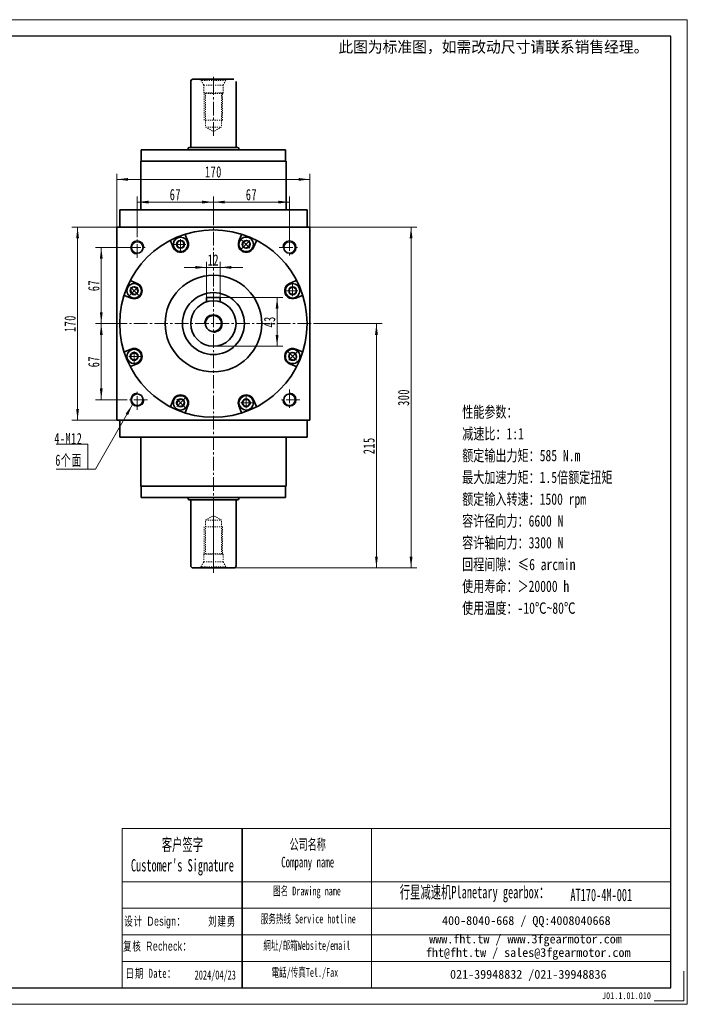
# Model space of a CAD drawing. Header units: millimetres. Extents: x 1627 to 2859, y 1420 to 2286.
# Tile 3 of 3: x 2271 to 2859, y 1420 to 2286. Entities that reach past the tile are written whole.
import ezdxf

# ---------------------------------------------------------------- set-up
doc = ezdxf.new("R2010")
doc.units = ezdxf.units.MM
doc.set_wipeout_variables(frame=1)
doc.linetypes.add('点画线', pattern=[18, 12, -2, 2, -2])
doc.linetypes.add('虚线', pattern=[2, 1, -1])
doc.layers.get('0').update_dxf_attribs({"lineweight": 35})
doc.layers.add('6文字层', color=3, linetype='Continuous')
for name, color, linetype, lineweight in [('7标注层', 4, 'Continuous', 18), ('SLD-0', 7, 'Continuous', 18), ('中心线层', 1, '点画线', 18), ('图框_外框线', 7, 'Continuous', 18), ('尺寸线层', 3, 'Continuous', 18), ('粗实线层', 7, 'Continuous', 35)]:
    doc.layers.add(name, color=color, linetype=linetype, lineweight=lineweight)
doc.styles.add('SLDTEXTSTYLE4', font='txt', dxfattribs={"width": 0.611111})
doc.styles.add('标准', font='txt', dxfattribs={"width": 0.667})
doc.styles.add('样式 1', font='txt', dxfattribs={"width": 0.8})
doc.dimstyles.new('a4-1-1.5', dxfattribs={"dimtxt": 4.5, "dimasz": 4.5, "dimexe": 2.25, "dimexo": 0, "dimgap": 0.75, "dimtad": 1, "dimdec": 3, "dimdsep": 46, "dimtxsty": '标准', "dimblk": '_CAXARROW', "dimcen": 0, "dimdle": 9, "dimazin": 2, "dimtfac": 0.707107, "dimtdec": 3, "dimtix": 1, "dimtmove": 2, "dimatfit": 3, "dimfxl": 0, "dimfrac": 2, "dimtolj": 1, "dimarcsym": 0})

# ---------------------------------------------------------------- blocks, each defined once
blk = doc.blocks.new('*X26')
at = {"layer": '尺寸线层', "linetype": 'Continuous'}
for points in [[(2356.45, 2145.54), (2366.35, 2146.78), (2366.35, 2144.3)], [(2526.45, 2145.54), (2516.55, 2146.78), (2516.55, 2144.3)]]:
    blk.add_hatch(color=0, dxfattribs=at).paths.add_polyline_path(points, flags=0)
at = {"layer": '尺寸线层', "color": 0, "linetype": 'Continuous'}
for p, q in [((2356.45, 2103.63), (2356.45, 2150.49)), ((2526.45, 2103.63), (2526.45, 2150.49)), ((2356.45, 2145.54), (2526.45, 2145.54))]:
    blk.add_line(p, q, dxfattribs=at)
at = {"layer": '尺寸线层', "color": 0, "insert": (2441.45, 2152.09), "char_height": 9.9, "width": 26.3133, "attachment_point": 5, "line_spacing_factor": 1.15057, "style": '标准'}
blk.add_mtext('\\T1.1;170', dxfattribs=at)
blk = doc.blocks.new('_CAXARROW')
blk.add_hatch(color=0).paths.add_polyline_path([(0, 0), (-1, 0.125), (-1, -0.125)], flags=0)
blk = doc.blocks.new('*X27')
at = {"layer": '尺寸线层', "linetype": 'Continuous'}
for points in [[(2615.48, 2103.63), (2616.72, 2093.73), (2614.24, 2093.73)], [(2615.48, 1803.63), (2616.72, 1813.53), (2614.24, 1813.53)]]:
    blk.add_hatch(color=0, dxfattribs=at).paths.add_polyline_path(points, flags=0)
at = {"layer": '尺寸线层', "color": 0, "linetype": 'Continuous'}
for p, q in [((2526.45, 2103.63), (2620.43, 2103.63)), ((2615.48, 2103.63), (2615.48, 1803.63)), ((2459.45, 1803.63), (2620.43, 1803.63))]:
    blk.add_line(p, q, dxfattribs=at)
at = {"layer": '尺寸线层', "color": 0, "insert": (2608.94, 1953.63), "char_height": 9.9, "width": 26.0277, "attachment_point": 5, "rotation": 90, "line_spacing_factor": 1.15057, "style": '标准'}
blk.add_mtext('\\T1.1;300', dxfattribs=at)
blk = doc.blocks.new('*X28')
at = {"layer": '尺寸线层', "linetype": 'Continuous'}
for points in [[(2584.99, 2018.63), (2586.23, 2008.73), (2583.75, 2008.73)], [(2584.99, 1803.63), (2586.23, 1813.53), (2583.75, 1813.53)]]:
    blk.add_hatch(color=0, dxfattribs=at).paths.add_polyline_path(points, flags=0)
at = {"layer": '尺寸线层', "color": 0, "linetype": 'Continuous'}
for p, q in [((2529.45, 2018.63), (2589.94, 2018.63)), ((2584.99, 2018.63), (2584.99, 1803.63)), ((2459.45, 1803.63), (2589.94, 1803.63))]:
    blk.add_line(p, q, dxfattribs=at)
at = {"layer": '尺寸线层', "color": 0, "insert": (2578.44, 1911.13), "char_height": 9.9, "width": 26.0991, "attachment_point": 5, "rotation": 90, "line_spacing_factor": 1.15057, "style": '标准'}
blk.add_mtext('\\T1.1;215', dxfattribs=at)
blk = doc.blocks.new('*X29')
at = {"layer": '尺寸线层', "linetype": 'Continuous'}
for points in [[(2374.45, 2125.55), (2384.35, 2126.79), (2384.35, 2124.31)], [(2441.45, 2125.55), (2431.55, 2126.79), (2431.55, 2124.31)]]:
    blk.add_hatch(color=0, dxfattribs=at).paths.add_polyline_path(points, flags=0)
at = {"layer": '尺寸线层', "color": 0, "linetype": 'Continuous'}
for p, q in [((2374.45, 2094.63), (2374.45, 2130.5)), ((2374.45, 2125.55), (2441.45, 2125.55)), ((2441.45, 2106.63), (2441.45, 2130.5))]:
    blk.add_line(p, q, dxfattribs=at)
at = {"layer": '尺寸线层', "color": 0, "insert": (2407.95, 2132.1), "char_height": 9.9, "width": 19.8, "attachment_point": 5, "line_spacing_factor": 1.15057, "style": '标准'}
blk.add_mtext('\\T1.1;67', dxfattribs=at)
blk = doc.blocks.new('*X30')
at = {"layer": '尺寸线层', "linetype": 'Continuous'}
for points in [[(2441.45, 2125.55), (2451.35, 2126.79), (2451.35, 2124.31)], [(2508.45, 2125.55), (2498.55, 2126.79), (2498.55, 2124.31)]]:
    blk.add_hatch(color=0, dxfattribs=at).paths.add_polyline_path(points, flags=0)
at = {"layer": '尺寸线层', "color": 0, "linetype": 'Continuous'}
for p, q in [((2441.45, 2106.63), (2441.45, 2130.5)), ((2441.45, 2125.55), (2508.45, 2125.55)), ((2508.45, 2094.63), (2508.45, 2130.5))]:
    blk.add_line(p, q, dxfattribs=at)
at = {"layer": '尺寸线层', "color": 0, "insert": (2474.95, 2132.1), "char_height": 9.9, "width": 19.8, "attachment_point": 5, "line_spacing_factor": 1.15057, "style": '标准'}
blk.add_mtext('\\T1.1;67', dxfattribs=at)
blk = doc.blocks.new('*X31')
at = {"layer": '尺寸线层', "linetype": 'Continuous'}
for points in [[(2342.73, 2085.63), (2343.96, 2075.73), (2341.49, 2075.73)], [(2342.73, 2018.63), (2343.96, 2028.53), (2341.49, 2028.53)]]:
    blk.add_hatch(color=0, dxfattribs=at).paths.add_polyline_path(points, flags=0)
at = {"layer": '尺寸线层', "color": 0, "linetype": 'Continuous'}
for p, q in [((2365.45, 2085.63), (2337.78, 2085.63)), ((2342.73, 2085.63), (2342.73, 2018.63)), ((2353.45, 2018.63), (2337.78, 2018.63))]:
    blk.add_line(p, q, dxfattribs=at)
at = {"layer": '尺寸线层', "color": 0, "insert": (2336.18, 2052.13), "char_height": 9.9, "width": 19.8, "attachment_point": 5, "rotation": 90, "line_spacing_factor": 1.15057, "style": '标准'}
blk.add_mtext('\\T1.1;67', dxfattribs=at)
blk = doc.blocks.new('*X32')
at = {"layer": '尺寸线层', "linetype": 'Continuous'}
for points in [[(2342.73, 2018.63), (2343.96, 2008.73), (2341.49, 2008.73)], [(2342.73, 1951.63), (2343.96, 1961.53), (2341.49, 1961.53)]]:
    blk.add_hatch(color=0, dxfattribs=at).paths.add_polyline_path(points, flags=0)
at = {"layer": '尺寸线层', "color": 0, "linetype": 'Continuous'}
for p, q in [((2353.45, 2018.63), (2337.78, 2018.63)), ((2342.73, 2018.63), (2342.73, 1951.63)), ((2365.45, 1951.63), (2337.78, 1951.63))]:
    blk.add_line(p, q, dxfattribs=at)
at = {"layer": '尺寸线层', "color": 0, "insert": (2336.18, 1985.13), "char_height": 9.9, "width": 19.8, "attachment_point": 5, "rotation": 90, "line_spacing_factor": 1.15057, "style": '标准'}
blk.add_mtext('\\T1.1;67', dxfattribs=at)
blk = doc.blocks.new('*X33')
at = {"layer": '尺寸线层', "linetype": 'Continuous'}
for points in [[(2321.86, 2103.63), (2323.1, 2093.73), (2320.62, 2093.73)], [(2321.86, 1933.63), (2323.1, 1943.53), (2320.62, 1943.53)]]:
    blk.add_hatch(color=0, dxfattribs=at).paths.add_polyline_path(points, flags=0)
at = {"layer": '尺寸线层', "color": 0, "linetype": 'Continuous'}
for p, q in [((2356.45, 2103.63), (2316.91, 2103.63)), ((2321.86, 2103.63), (2321.86, 1933.63)), ((2356.45, 1933.63), (2316.91, 1933.63))]:
    blk.add_line(p, q, dxfattribs=at)
at = {"layer": '尺寸线层', "color": 0, "insert": (2315.31, 2018.63), "char_height": 9.9, "width": 26.3133, "attachment_point": 5, "rotation": 90, "line_spacing_factor": 1.15057, "style": '标准'}
blk.add_mtext('\\T1.1;170', dxfattribs=at)
blk = doc.blocks.new('*X34')
at = {"layer": '尺寸线层', "linetype": 'Continuous'}
for points in [[(2497.52, 2041.63), (2498.76, 2031.73), (2496.28, 2031.73)], [(2497.52, 1998.63), (2498.76, 2008.53), (2496.28, 2008.53)]]:
    blk.add_hatch(color=0, dxfattribs=at).paths.add_polyline_path(points, flags=0)
at = {"layer": '尺寸线层', "color": 0, "linetype": 'Continuous'}
for p, q in [((2447.45, 2041.63), (2502.47, 2041.63)), ((2497.52, 2041.63), (2497.52, 1998.63)), ((2441.45, 1998.63), (2502.47, 1998.63))]:
    blk.add_line(p, q, dxfattribs=at)
at = {"layer": '尺寸线层', "color": 0, "insert": (2490.97, 2020.13), "char_height": 9.9, "width": 19.8, "attachment_point": 5, "rotation": 90, "line_spacing_factor": 1.15057, "style": '标准'}
blk.add_mtext('\\T1.1;43', dxfattribs=at)
blk = doc.blocks.new('*X35')
at = {"layer": '尺寸线层', "linetype": 'Continuous'}
for points in [[(2435.45, 2068.1), (2425.55, 2066.86), (2425.55, 2069.34)], [(2447.45, 2068.1), (2457.35, 2066.86), (2457.35, 2069.34)]]:
    blk.add_hatch(color=0, dxfattribs=at).paths.add_polyline_path(points, flags=0)
at = {"layer": '尺寸线层', "color": 0, "linetype": 'Continuous'}
for p, q in [((2435.45, 2041.63), (2435.45, 2073.05)), ((2447.45, 2041.63), (2447.45, 2073.05)), ((2467.25, 2068.1), (2415.65, 2068.1))]:
    blk.add_line(p, q, dxfattribs=at)
at = {"layer": '尺寸线层', "color": 0, "insert": (2441.45, 2074.65), "char_height": 9.9, "width": 19.8, "attachment_point": 5, "line_spacing_factor": 1.15057, "style": '标准'}
blk.add_mtext('\\T1.1;12', dxfattribs=at)
blk = doc.blocks.new('*X36')
at = {"layer": '中心线层', "linetype": '点画线', "lineweight": 18}
for p, q in [((-7.37, 0), (7.37, 0)), ((0, -7.37), (0, 7.37))]:
    blk.add_line(p, q, dxfattribs=at)
at = {"layer": '粗实线层'}
for p, q in [((-3.46, 0), (-1.73, 3)), ((-3.46, 0), (-1.73, -3)), ((-1.73, 3), (1.73, 3)), ((3.46, 0), (1.73, 3)), ((3.46, 0), (1.73, 3)), ((3.46, 0), (1.73, -3)), ((-1.73, -3), (1.73, -3))]:
    blk.add_line(p, q, dxfattribs=at)
blk.add_circle((0, 0), 3.46, dxfattribs=at)
for start, end in [(0, 180), (180, 360)]:
    blk.add_arc((0, 0), 6.37, start, end, dxfattribs=at)
blk = doc.blocks.new('*X37')
at = {"layer": '尺寸线层', "linetype": 'Continuous'}
blk.add_hatch(color=0, dxfattribs=at).paths.add_polyline_path([(39.19, 56.94), (35.35, 47.73), (33.2, 48.96)], flags=0)
at = {"layer": '尺寸线层', "color": 0, "linetype": 'Continuous'}
blk.add_line((39.19, 56.94), (6.6, 0), dxfattribs=at)
at = {"layer": '尺寸线层', "color": 0}
for p, q in [((0, 22.2), (-28.12, 22.2)), ((0, 0), (0, 22.2)), ((6.6, 0), (0, 0)), ((0, 0), (-28.12, 0))]:
    blk.add_line(p, q, dxfattribs=at)
at = {"layer": '尺寸线层', "color": 0, "insert": (-4.95, 1.98), "char_height": 9.9, "width": 46.3445, "attachment_point": 9, "line_spacing_factor": 1.15057, "style": '标准'}
blk.add_mtext('\\T1.1;4-M12\\P6个面', dxfattribs=at)
blk = doc.blocks.new('m16螺纹中心孔_7')
at = {"layer": '中心线层', "linetype": '点画线', "lineweight": 18}
blk.add_line((49.71, 0), (-4.25, 0), dxfattribs=at)
at = {"layer": '粗实线层', "color": 6, "linetype": '虚线', "lineweight": 18}
for p, q in [((0, -12.65), (0, 12.65)), ((0, 12.65), (0.99, 10.93)), ((5.2, 8.5), (0.99, 10.93)), ((0.99, -10.93), (0.99, 10.93)), ((12, 8.5), (5.2, 8.5)), ((5.2, -8.5), (5.2, 8.5)), ((12.5, 8), (12, 8.5)), ((12, -8.5), (12, 8.5)), ((12, 7), (42, 7)), ((36, 8), (12.5, 8)), ((12.5, -8), (12.5, 8)), ((36, -8), (36, 8)), ((42, 7), (46.04, 0)), ((42, 7), (42, -7)), ((42, -7), (46.04, 0)), ((5.2, -8.5), (0.99, -10.93)), ((12, -8.5), (5.2, -8.5)), ((12, -7), (42, -7)), ((12.5, -8), (12, -8.5)), ((36, -8), (12.5, -8)), ((0, -12.65), (0.99, -10.93))]:
    blk.add_line(p, q, dxfattribs=at)
blk = doc.blocks.new('提示字样')
at = {"layer": '6文字层', "insert": (1.21, 11.52), "char_height": 10, "width": 317.6795, "attachment_point": 1}
blk.add_mtext('{\\C1;此图为标准图，如需改动尺寸请联系销售经理。}', dxfattribs=at)

msp = doc.modelspace()

# ---------------------------------------------------------------- linework, layer by layer
msp.add_line((2466.8277, 1574.1652), (2466.8277, 1434.088))
at = {"layer": '7标注层', "color": 0}
msp.add_line((2361.1613, 1574.1652), (2361.1613, 1434.112), dxfattribs=at)
at = {"layer": '中心线层'}
for p, q in [((2441.4493, 1799.3834), (2441.4493, 2106.6334)), ((2374.4493, 2076.6334), (2374.4493, 2094.6334)), ((2508.4493, 2094.6334), (2508.4493, 2076.6334)), ((2365.4493, 2085.6334), (2383.4493, 2085.6334)), ((2499.4493, 2085.6334), (2517.4493, 2085.6334)), ((2353.4493, 2018.6334), (2529.4493, 2018.6334)), ((2374.4493, 1942.6334), (2374.4493, 1960.6334)), ((2508.4493, 1960.6334), (2508.4493, 1942.6334)), ((2383.4493, 1951.6334), (2365.4493, 1951.6334)), ((2517.4493, 1951.6334), (2499.4493, 1951.6334))]:
    msp.add_line(p, q, dxfattribs=at)
at = {"layer": '图框_外框线'}
for p, q in [((2361.1613, 1574.1652), (2466.8277, 1574.1652)), ((2466.8277, 1574.1652), (2466.8277, 1434.112)), ((2466.8277, 1574.1652), (2844.087, 1574.1652)), ((2580.6761, 1574.1652), (2580.6761, 1434.112)), ((2361.1613, 1527.4293), (2466.8277, 1527.4293)), ((2466.8277, 1527.4293), (2844.087, 1527.4293)), ((2361.1613, 1504.0614), (2844.087, 1504.0614)), ((2361.1613, 1480.6935), (2844.087, 1480.6935)), ((2361.1613, 1457.3255), (2844.087, 1457.3255))]:
    msp.add_line(p, q, dxfattribs=at)
at = {"layer": '图框_外框线', "color": 3}
msp.add_lwpolyline([(2855.7581, 1448.7008), (2855.7581, 1422.4409), (2829.4982, 1422.4409)], dxfattribs=at)
at = {"layer": '粗实线层'}
for p, q in [((2421.4493, 2231.6334), (2421.4493, 2173.6334)), ((2423.4493, 2233.6334), (2459.4493, 2233.6334)), ((2461.4493, 2231.6334), (2461.4493, 2173.6334)), ((2377.9493, 2171.6334), (2504.9493, 2171.6334)), ((2377.9493, 2171.6334), (2377.9493, 2161.6334)), ((2419.1993, 2171.6334), (2419.1993, 2172.6334)), ((2462.6993, 2173.6334), (2420.1993, 2173.6334)), ((2463.6993, 2171.6334), (2463.6993, 2172.6334)), ((2504.9493, 2171.6334), (2504.9493, 2161.6334)), ((2377.4493, 2161.6334), (2505.4493, 2161.6334)), ((2377.4493, 2161.6334), (2377.4493, 2118.6334)), ((2505.4493, 2161.6334), (2505.4493, 2118.6334)), ((2358.9493, 2118.6334), (2523.9493, 2118.6334)), ((2358.9493, 2103.6334), (2358.9493, 2118.6334)), ((2523.9493, 2103.6334), (2523.9493, 2118.6334)), ((2356.4493, 1933.6334), (2356.4493, 2103.6334)), ((2356.4493, 2103.6334), (2526.4493, 2103.6334)), ((2526.4493, 1933.6334), (2526.4493, 2103.6334)), ((2447.4493, 2041.6334), (2435.4493, 2041.6334)), ((2435.4493, 2041.6334), (2435.4493, 2037.7122)), ((2447.4493, 2037.7122), (2447.4493, 2041.6334)), ((2358.9493, 1933.6334), (2358.9493, 1918.6334)), ((2523.9493, 1933.6334), (2523.9493, 1918.6334)), ((2358.9493, 1918.6334), (2523.9493, 1918.6334)), ((2377.4493, 1875.6334), (2377.4493, 1918.6334)), ((2505.4493, 1875.6334), (2505.4493, 1918.6334)), ((2377.4493, 1875.6334), (2505.4493, 1875.6334)), ((2377.9493, 1865.6334), (2377.9493, 1875.6334)), ((2504.9493, 1865.6334), (2504.9493, 1875.6334)), ((2377.9493, 1865.6334), (2504.9493, 1865.6334)), ((2419.1993, 1865.6334), (2419.1993, 1864.6334)), ((2462.6993, 1863.6334), (2420.1993, 1863.6334)), ((2421.4493, 1805.6334), (2421.4493, 1863.6334)), ((2461.4493, 1805.6334), (2461.4493, 1863.6334)), ((2463.6993, 1865.6334), (2463.6993, 1864.6334)), ((2423.4493, 1803.6334), (2459.4493, 1803.6334))]:
    msp.add_line(p, q, dxfattribs=at)
msp.add_lwpolyline([(2526.4493, 1933.6334), (2356.4493, 1933.6334)], dxfattribs=at)
for centre, radius in [((2441.4493, 2018.6334), 82.5), ((2374.4493, 2085.6334), 5.1), ((2508.4493, 2085.6334), 5.1), ((2441.4493, 2018.6334), 42.5), ((2441.4493, 2018.6334), 27.25), ((2441.4493, 2018.6334), 20), ((2441.4493, 2018.6334), 7), ((2374.4493, 1951.6334), 5.1), ((2508.4493, 1951.6334), 5.1)]:
    msp.add_circle(centre, radius, dxfattribs=at)
for centre, radius, start, end in [((2423.4493, 2231.6334), 2, 90, 180), ((2420.1993, 2172.6334), 1, 90, 180), ((2462.6993, 2172.6334), 1, 0, 90), ((2420.1993, 1864.6334), 1, 180, 270), ((2462.6993, 1864.6334), 1, 269.9999999, 359.9999999), ((2423.4493, 1805.6334), 2, 180, 270), ((2459.4493, 1805.6334), 2, 269.9999999, 359.9999999)]:
    msp.add_arc(centre, radius, start, end, dxfattribs=at)
at = {"layer": '粗实线层', "lineweight": 18}
for centre, radius, start, end in [((2374.4493, 2085.6334), 6, 0, 270), ((2508.4493, 2085.6334), 6, 270, 180), ((2441.4493, 2018.6334), 8, 270, 180), ((2374.4493, 1951.6334), 6, 90, 360), ((2508.4493, 1951.6334), 6, 180, 90)]:
    msp.add_arc(centre, radius, start, end, dxfattribs=at)

# ---------------------------------------------------------------- block references
at = {"layer": '尺寸线层'}
msp.add_blockref('*X37', (2331.0166, 1890.4511), dxfattribs=at)
at = {"layer": '粗实线层'}
msp.add_blockref('提示字样', (2550.2384, 2255.6335), dxfattribs=at)
at = {"layer": '粗实线层', "xscale": -0.9999999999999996, "rotation": 90}
msp.add_blockref('m16螺纹中心孔_7', (2441.4493, 2233.6334), dxfattribs=at)
at = {"layer": '粗实线层', "rotation": 90}
msp.add_blockref('m16螺纹中心孔_7', (2441.4493, 1803.6334), dxfattribs=at)

# ---------------------------------------------------------------- texts
at = {"layer": '6文字层', "insert": (2783.5774, 1430.125), "char_height": 6, "width": 43.304423, "attachment_point": 1, "style": '样式 1'}
msp.add_mtext('J01.1.01.010', dxfattribs=at)
at = {"layer": 'SLD-0', "color": 1, "attachment_point": 2}
for s, insert, char_height, width, style in [("{\\fSimSun|b1|i0|c134|p2;客户签字\\PCustomer's Signature}", (2414.1767, 1565.5189), 10.905039, 135.659813, 'SLDTEXTSTYLE4'), ('{\\fSimSun|b1|i0|c134|p2;公司名称\\PCompany name}', (2524.474, 1564.94), 9.347177, 121.016751, 'SLDTEXTSTYLE4'), ('{\\fSimSun|b1|i0|c134|p2;  \\H1.1667x;行星减速机Planetary gearbox\\fSimSun|b0|i0|c134|p2;：}', (2667.4359, 1523.7226), 9.347177, 147.009028, 'SLDTEXTSTYLE4'), ('{\\fSimSun|b1|i0|c134|p2;图名 Drawing name}', (2523.8351, 1523.1218), 7.789314, 99.615075, 'SLDTEXTSTYLE4'), ('AT170-4M-001', (2782.9163, 1521.2409), 10.905039, 79.361205, 'SLDTEXTSTYLE4'), ('{\\fSimSun|b1|i0|c134|p2;服务热线 Service hotline}', (2524.9396, 1498.6284), 7.789314, 110.980763, 'SLDTEXTSTYLE4'), ('{\\fSimSun|b0|i0|c134|p2;\\T1.1;设计 \\fArial|b0|i0|c0|p34;Design\\fSimSun|b0|i0|c134|p2;：}', (2390.0326, 1496.6987), 8, 114.985491, '标准'), ('{\\fSimSun|b0|i0|c134|p2;\\T1.1;刘建勇}', (2449.1162, 1496.6986), 8, 31.971711, '标准'), ('{\\fSimSun|b0|i0|c134|p2;\\T1.1;复核 \\fArial|b0|i0|c0|p34;Recheck\\fSimSun|b0|i0|c134|p2;：}', (2392.172, 1474.7432), 8, 107.50229, '标准'), ('{\\fSimSun|b1|i0|c134|p2;網址/邮箱Website/email}', (2523.7268, 1475.1605), 7.789314, 115.520529, 'SLDTEXTSTYLE4'), ('{\\T1.1;日期 Date：}', (2386.435, 1450.8274), 8, 110.926611, '标准'), ('2024/04/23', (2443.0971, 1449.3413), 8, 31.971711, '标准'), ('{\\fSimSun|b1|i0|c134|p2;電話/传真Tel./Fax}', (2521.9816, 1451.5095), 7.789314, 116.909902, 'SLDTEXTSTYLE4')]:
    msp.add_mtext(s, dxfattribs=dict(at, insert=insert, char_height=char_height, width=width, style=style))
at = {"layer": 'SLD-0', "color": 1, "char_height": 7.789314, "attachment_point": 2}
for s, insert, width in [('{\\fSimSun|b1|i0|c134|p2;400-8040-668 / QQ:4008040668}', (2716.9492, 1497.1401), 226.789058), ('{\\fSimSun|b1|i0|c134|p2;www.fht.tw / www.3fgearmotor.com }', (2716.231, 1480.916), 227.04436), ('{\\fSimSun|b1|i0|c134|p2;fht@fht.tw / sales@3fgearmotor.com }', (2718.6048, 1469.0549), 227.04436), ('{\\fSimSun|b1|i0|c134|p2;021-39948832 /021-39948836 }', (2718.6863, 1449.8064), 173.365544)]:
    msp.add_mtext(s, dxfattribs=dict(at, insert=insert, width=width))
at = {"layer": '尺寸线层', "insert": (2660.4695, 1945.8825), "char_height": 10, "width": 219.055524, "attachment_point": 1, "line_spacing_factor": 1.15057, "style": '标准'}
msp.add_mtext('{\\W0.75;性能参数：\\P减速比：1:1\\P额定输出力矩：585 N.m\\P最大加速力矩：1.5倍额定扭矩\\P额定输入转速：1500 rpm\\P容许径向力：6600 N\\P容许轴向力：3300 N\\P回程间隙：≤6 arcmin\\P使用寿命：＞20000 h\\P使用温度：-10℃~80℃', dxfattribs=at)

# ---------------------------------------------------------------- dimensions: what is measured, and where the dimension line sits
at = {"layer": '尺寸线层'}
for base, p1, p2, angle, picture, middle in [((2526.4493, 2145.5387), (2356.4493, 2103.6334), (2526.4493, 2103.6334), 0, '*X26', (2441.4493, 2152.0852)), ((2441.4493, 2125.5498), (2374.4493, 2094.6334), (2441.4493, 2106.6334), 0, '*X29', (2407.9493, 2132.0963)), ((2508.4493, 2125.5498), (2441.4493, 2106.6334), (2508.4493, 2094.6334), 0, '*X30', (2474.9493, 2132.0963)), ((2321.8579, 1933.6334), (2356.4493, 2103.6334), (2356.4493, 1933.6334), 270, '*X33', (2315.3114, 2018.6334)), ((2615.4818, 1803.6334), (2526.4493, 2103.6334), (2459.4493, 1803.6334), 270, '*X27', (2608.9353, 1953.6334)), ((2342.7254, 2018.6334), (2365.4493, 2085.6334), (2353.4493, 2018.6334), 270, '*X31', (2336.1789, 2052.1334)), ((2497.5214, 1998.6334), (2447.4493, 2041.6334), (2441.4493, 1998.6334), 270, '*X34', (2490.9749, 2020.1334)), ((2342.7254, 1951.6334), (2353.4493, 2018.6334), (2365.4493, 1951.6334), 270, '*X32', (2336.1789, 1985.1334)), ((2584.9898, 1803.6334), (2529.4493, 2018.6334), (2459.4493, 1803.6334), 270, '*X28', (2578.4433, 1911.1334))]:
    dim = msp.add_linear_dim(base=base, p1=p1, p2=p2, angle=angle, dimstyle='a4-1-1.5', override={"dimsah": 1, "dimtfill": 1, "dimtzin": 8}, dxfattribs=at)
    dim.commit()
    dim.dimension.update_dxf_attribs({"geometry": picture, "text_midpoint": middle, "dimtype": 160})
dim = msp.add_linear_dim(base=(2435.4493, 2068.1002), p1=(2447.4493, 2041.6334), p2=(2435.4493, 2041.6334), dimstyle='a4-1-1.5', override={"dimsah": 1, "dimtfill": 1, "dimtzin": 8}, dxfattribs=at)
dim.commit()
dim.dimension.update_dxf_attribs({"geometry": '*X35', "text_midpoint": (2441.4493, 2074.6467), "dimtype": 160})

# ---------------------------------------------------------------- next in the draw order: wipeouts: each hides what was drawn before it
for points in [[(2418.9217, 2088.3863), (2418.8411, 2089.3964), (2418.8411, 2089.3964), (2418.311, 2091.107), (2417.3254, 2092.6021), (2415.9623, 2093.7636), (2414.3297, 2094.4994), (2412.5567, 2094.7513), (2412.5567, 2094.7513), (2410.7838, 2094.4994), (2409.1511, 2093.7636), (2407.7881, 2092.6021), (2406.8025, 2091.107), (2406.2724, 2089.3964), (2406.2724, 2089.3964), (2406.1917, 2088.3863), (2406.1917, 2088.3863), (2406.4086, 2086.7389), (2407.0445, 2085.2038), (2408.056, 2083.8856), (2409.3742, 2082.874), (2410.9094, 2082.2382), (2412.5567, 2082.0213), (2412.5567, 2082.0213), (2414.5236, 2082.3328), (2416.298, 2083.2369), (2417.7061, 2084.645), (2418.6102, 2086.4194)], [(2474.8427, 2083.8856), (2475.4999, 2084.6569), (2475.4999, 2084.6569), (2476.3346, 2086.2412), (2476.6949, 2087.9954), (2476.5524, 2089.7805), (2475.9182, 2091.4552), (2474.8427, 2092.887), (2474.8427, 2092.887), (2473.4109, 2093.9626), (2471.7361, 2094.5967), (2469.951, 2094.7393), (2468.1969, 2094.379), (2466.6125, 2093.5443), (2466.6125, 2093.5443), (2465.8412, 2092.887), (2465.8412, 2092.887), (2464.8297, 2091.5688), (2464.1938, 2090.0337), (2463.9769, 2088.3863), (2464.1938, 2086.7389), (2464.8297, 2085.2038), (2465.8412, 2083.8856), (2465.8412, 2083.8856), (2467.4523, 2082.715), (2469.3462, 2082.0997), (2471.3376, 2082.0997), (2473.2316, 2082.715)], [(2376.1972, 2052.0267), (2375.4258, 2052.684), (2375.4258, 2052.684), (2373.8415, 2053.5187), (2372.0873, 2053.879), (2370.3022, 2053.7364), (2368.6275, 2053.1023), (2367.1957, 2052.0267), (2367.1957, 2052.0267), (2366.1202, 2050.5949), (2365.486, 2048.9202), (2365.3434, 2047.1351), (2365.7038, 2045.3809), (2366.5385, 2043.7966), (2366.5385, 2043.7966), (2367.1957, 2043.0253), (2367.1957, 2043.0253), (2368.5139, 2042.0137), (2370.049, 2041.3779), (2371.6964, 2041.161), (2373.3438, 2041.3779), (2374.8789, 2042.0137), (2376.1972, 2043.0253), (2376.1972, 2043.0253), (2377.3677, 2044.6363), (2377.9831, 2046.5303), (2377.9831, 2048.5217), (2377.3677, 2050.4156)], [(2511.2022, 2041.161), (2512.2124, 2041.2417), (2512.2124, 2041.2417), (2513.9229, 2041.7718), (2515.4181, 2042.7573), (2516.5795, 2044.1204), (2517.3153, 2045.753), (2517.5672, 2047.526), (2517.5672, 2047.526), (2517.3153, 2049.299), (2516.5795, 2050.9316), (2515.4181, 2052.2946), (2513.9229, 2053.2802), (2512.2124, 2053.8103), (2512.2124, 2053.8103), (2511.2022, 2053.891), (2511.2022, 2053.891), (2509.5549, 2053.6741), (2508.0197, 2053.0382), (2506.7015, 2052.0267), (2505.69, 2050.7085), (2505.0541, 2049.1734), (2504.8372, 2047.526), (2504.8372, 2047.526), (2505.1488, 2045.5591), (2506.0528, 2043.7847), (2507.461, 2042.3766), (2509.2353, 2041.4725)], [(2371.6964, 1996.1058), (2370.6863, 1996.0251), (2370.6863, 1996.0251), (2368.9758, 1995.495), (2367.4806, 1994.5094), (2366.3192, 1993.1464), (2365.5833, 1991.5138), (2365.3314, 1989.7408), (2365.3314, 1989.7408), (2365.5833, 1987.9678), (2366.3192, 1986.3352), (2367.4806, 1984.9721), (2368.9758, 1983.9866), (2370.6863, 1983.4565), (2370.6863, 1983.4565), (2371.6964, 1983.3758), (2371.6964, 1983.3758), (2373.3438, 1983.5927), (2374.8789, 1984.2285), (2376.1972, 1985.2401), (2377.2087, 1986.5583), (2377.8446, 1988.0934), (2378.0614, 1989.7408), (2378.0614, 1989.7408), (2377.7499, 1991.7077), (2376.8458, 1993.482), (2375.4377, 1994.8902), (2373.6633, 1995.7943)], [(2506.7015, 1985.2401), (2507.4728, 1984.5828), (2507.4728, 1984.5828), (2509.0572, 1983.7481), (2510.8113, 1983.3878), (2512.5964, 1983.5304), (2514.2712, 1984.1645), (2515.703, 1985.2401), (2515.703, 1985.2401), (2516.7785, 1986.6719), (2517.4127, 1988.3466), (2517.5552, 1990.1317), (2517.1949, 1991.8858), (2516.3602, 1993.4702), (2516.3602, 1993.4702), (2515.703, 1994.2415), (2515.703, 1994.2415), (2514.3847, 1995.253), (2512.8496, 1995.8889), (2511.2022, 1996.1058), (2509.5549, 1995.8889), (2508.0197, 1995.253), (2506.7015, 1994.2415), (2506.7015, 1994.2415), (2505.531, 1992.6304), (2504.9156, 1990.7365), (2504.9156, 1988.7451), (2505.531, 1986.8511)], [(2408.056, 1953.3812), (2407.3988, 1952.6099), (2407.3988, 1952.6099), (2406.5641, 1951.0255), (2406.2038, 1949.2714), (2406.3463, 1947.4863), (2406.9805, 1945.8116), (2408.056, 1944.3798), (2408.056, 1944.3798), (2409.4878, 1943.3042), (2411.1625, 1942.6701), (2412.9476, 1942.5275), (2414.7018, 1942.8878), (2416.2861, 1943.7225), (2416.2861, 1943.7225), (2417.0575, 1944.3798), (2417.0575, 1944.3798), (2418.069, 1945.698), (2418.7049, 1947.2331), (2418.9217, 1948.8805), (2418.7049, 1950.5279), (2418.069, 1952.063), (2417.0575, 1953.3812), (2417.0575, 1953.3812), (2415.4464, 1954.5517), (2413.5524, 1955.1671), (2411.561, 1955.1671), (2409.6671, 1954.5517)], [(2463.9769, 1948.8805), (2464.0576, 1947.8703), (2464.0576, 1947.8703), (2464.5877, 1946.1598), (2465.5733, 1944.6647), (2466.9363, 1943.5032), (2468.569, 1942.7674), (2470.3419, 1942.5155), (2470.3419, 1942.5155), (2472.1149, 1942.7674), (2473.7475, 1943.5032), (2475.1106, 1944.6647), (2476.0962, 1946.1598), (2476.6263, 1947.8703), (2476.6263, 1947.8703), (2476.7069, 1948.8805), (2476.7069, 1948.8805), (2476.4901, 1950.5279), (2475.8542, 1952.063), (2474.8427, 1953.3812), (2473.5244, 1954.3927), (2471.9893, 1955.0286), (2470.3419, 1955.2455), (2470.3419, 1955.2455), (2468.375, 1954.934), (2466.6007, 1954.0299), (2465.1925, 1952.6217), (2464.2885, 1950.8474)]]:
    msp.add_wipeout(points).dxf.layer = '粗实线层'

# ---------------------------------------------------------------- next in the draw order: linework, layer by layer
at = {"layer": '图框_外框线', "color": 3}
msp.add_lwpolyline([(1633.2144, 1419.5231), (2858.6759, 1419.5231), (2858.6759, 2286.0995), (1633.2144, 2286.0995)], close=True, dxfattribs=at)
at = {"layer": '图框_外框线', "color": 3, "lineweight": 25}
msp.add_lwpolyline([(1706.1585, 1434.112), (2844.087, 1434.112), (2844.087, 2271.5106), (1706.1585, 2271.5106)], close=True, dxfattribs=at)
at = {"layer": '粗实线层'}
for p, q in [((2406.0896, 2085.7075), (2403.9441, 2090.8872)), ((2419.0239, 2091.0651), (2416.8784, 2096.2447)), ((2463.8748, 2091.0651), (2466.0203, 2096.2447)), ((2476.8091, 2085.7075), (2478.9546, 2090.8872)), ((2374.3752, 2053.9931), (2369.1956, 2056.1386)), ((2508.5235, 2053.9931), (2513.7031, 2056.1386)), ((2369.0176, 2041.0588), (2363.838, 2043.2043)), ((2513.881, 2041.0588), (2519.0607, 2043.2043)), ((2369.0176, 1996.208), (2363.838, 1994.0625)), ((2513.881, 1996.208), (2519.0607, 1994.0625)), ((2374.3752, 1983.2736), (2369.1956, 1981.1282)), ((2508.5235, 1983.2736), (2513.7031, 1981.1282)), ((2406.0896, 1951.5593), (2403.9441, 1946.3796)), ((2476.8091, 1951.5593), (2478.9546, 1946.3796)), ((2419.0239, 1946.2017), (2416.8784, 1941.0221)), ((2463.8748, 1946.2017), (2466.0203, 1941.0221))]:
    msp.add_line(p, q, dxfattribs=at)
for centre, radius, start, end in [((2417.8023, 2096.6274), 1, 106.8667522, 202.5000219), ((2465.0964, 2096.6274), 1, 337.4999781, 73.1332478), ((2403.0202, 2090.5045), 1, 22.4999781, 118.1332478), ((2412.5567, 2088.3863), 7, 202.5, 22.5), ((2470.3419, 2088.3863), 7, 157.5, 337.5), ((2479.8785, 2090.5045), 1, 61.8667522, 157.5000219), ((2369.5782, 2057.0625), 1, 151.8667522, 247.5000219), ((2371.6964, 2047.526), 7, 247.5, 67.5), ((2511.2022, 2047.526), 7, 112.5, 292.5), ((2513.3204, 2057.0625), 1, 292.4999781, 28.1332478), ((2363.4553, 2042.2804), 1, 67.4999781, 163.1332478), ((2519.4434, 2042.2804), 1, 16.8667522, 112.5000219), ((2363.4553, 1994.9863), 1, 196.8667522, 292.5000219), ((2371.6964, 1989.7408), 7, 292.5, 112.5), ((2511.2022, 1989.7408), 7, 67.5, 247.5), ((2519.4434, 1994.9863), 1, 247.4999781, 343.1332478), ((2369.5782, 1980.2043), 1, 112.4999781, 208.1332478), ((2513.3204, 1980.2043), 1, 331.8667522, 67.5000219), ((2412.5567, 1948.8805), 7, 337.5, 157.5), ((2470.3419, 1948.8805), 7, 22.5, 202.5), ((2403.0202, 1946.7623), 1, 241.8667522, 337.5000219), ((2479.8785, 1946.7623), 1, 202.4999781, 298.1332478), ((2417.8023, 1940.6394), 1, 157.4999781, 253.1332478), ((2465.0964, 1940.6394), 1, 286.8667522, 22.5000219)]:
    msp.add_arc(centre, radius, start, end, dxfattribs=at)

# ---------------------------------------------------------------- next in the draw order: block references
for p, rotation in [((2470.3419, 2088.3863), 315.0000000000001), ((2371.6964, 2047.526), 45.00000000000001), ((2511.2022, 2047.526), 270), ((2371.6964, 1989.7408), 90), ((2511.2022, 1989.7408), 225.0000000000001), ((2412.5567, 1948.8805), 135.0000000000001), ((2470.3419, 1948.8805), 180)]:
    msp.add_blockref('*X36', p, dxfattribs=dict(at, rotation=rotation))
msp.add_blockref('*X36', (2412.5567, 2088.3863), dxfattribs=at)

doc.saveas('drawing.dxf')
